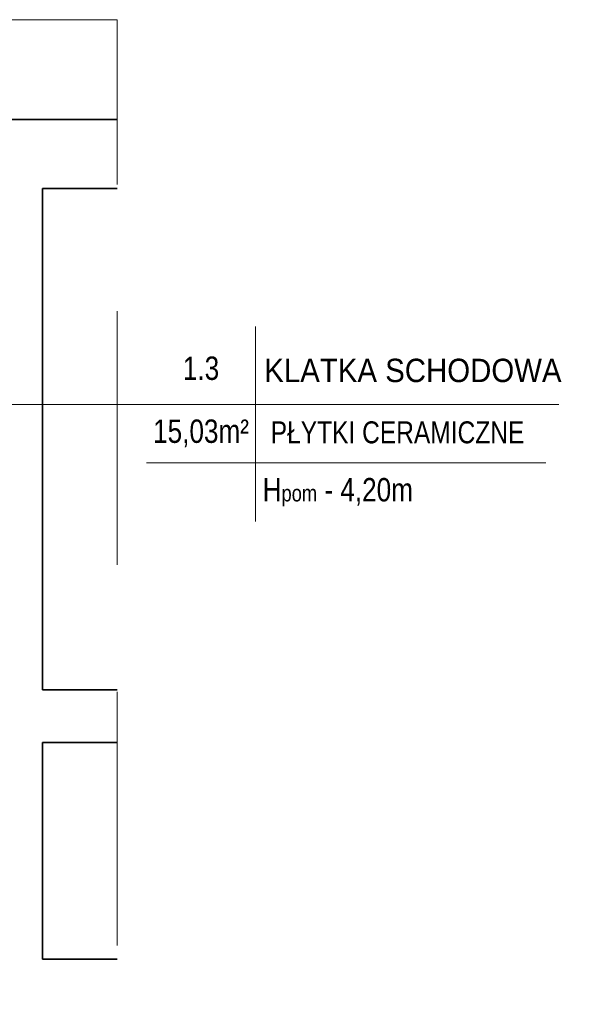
# Model space of a CAD drawing. Header units: millimetres. Extents: x 402 to 79005, y -7782 to 89952.
# Tile 192 of 256: x 27760 to 28312, y 31376 to 32362. Entities that reach past the tile are written whole.
import ezdxf

# ---------------------------------------------------------------- set-up
doc = ezdxf.new("R2010")
doc.units = ezdxf.units.MM
doc.header["$LTSCALE"] = 10
doc.linetypes.add('DASHED', pattern=[19.05, 12.7, -6.35])
doc.layers.add('01 parter - ściany', color=253, linetype='Continuous', lineweight=35)
doc.layers.add('05-03_opis', color=253, linetype='Continuous', lineweight=5)
doc.styles.add('ariel', font='ARIAL.TTF', dxfattribs={"width": 0.8})

msp = doc.modelspace()

# ---------------------------------------------------------------- linework, layer by layer
at = {"layer": '01 parter - ściany'}
for p, q in [((27858.045, 32262.499), (27671.87, 32262.499)), ((27783.316, 32193.499), (27858.045, 32193.499)), ((27783.316, 31691.499), (27783.316, 32193.499)), ((27858.045, 31691.499), (27783.316, 31691.499)), ((27858.045, 31638.708), (27783.316, 31638.708)), ((27783.316, 31421.708), (27783.316, 31638.708)), ((27783.316, 31421.708), (27858.045, 31421.708))]:
    msp.add_line(p, q, dxfattribs=at)
at = {"layer": '05-03_opis', "linetype": 'DASHED', "ltscale": 2}
for p, q in [((27858.045, 32362.499), (27378.854, 32362.499)), ((27858.045, 28387.499), (27858.045, 32362.499))]:
    msp.add_line(p, q, dxfattribs=at)
at = {"layer": '05-03_opis'}
for p, q in [((27996.408, 32055.152), (27996.408, 31859.855)), ((27571.15, 31977.12), (28300.491, 31977.12)), ((27887.496, 31918.763), (28287.422, 31918.763))]:
    msp.add_line(p, q, dxfattribs=at)

# ---------------------------------------------------------------- texts
at = {"layer": '05-03_opis', "style": 'ariel'}
for s, insert, char_height, width, attachment_point in [('{\\fArial|b0|i0|c238|p34;1.3}', (27941.952, 32013.302), 23.4234, 108.9126, 5), ('\\W0.9;{\\fArial|b0|i0|c238|p34;KLATKA SCHODOWA}', (28005.32, 32011.108), 23.4234, 356.6375, 4), ('{\\fArial|b0|i0|c238|p34;15,03m²}', (27941.952, 31948.216), 23.4234, 108.9126, 5), ('{\\fArial|b0|i0|c238|p34;PŁYTKI CERAMICZNE}', (28011.762, 31949.099), 22, 322.789, 4), ('{\\fArial|b0|i0|c238|p34; H\\H0.7x;pom\\H1.429x; - 4,20m}', (27996.408, 31889.309), 23.4234, 322.789, 4)]:
    msp.add_mtext(s, dxfattribs=dict(at, insert=insert, char_height=char_height, width=width, attachment_point=attachment_point))

doc.saveas('drawing.dxf')
